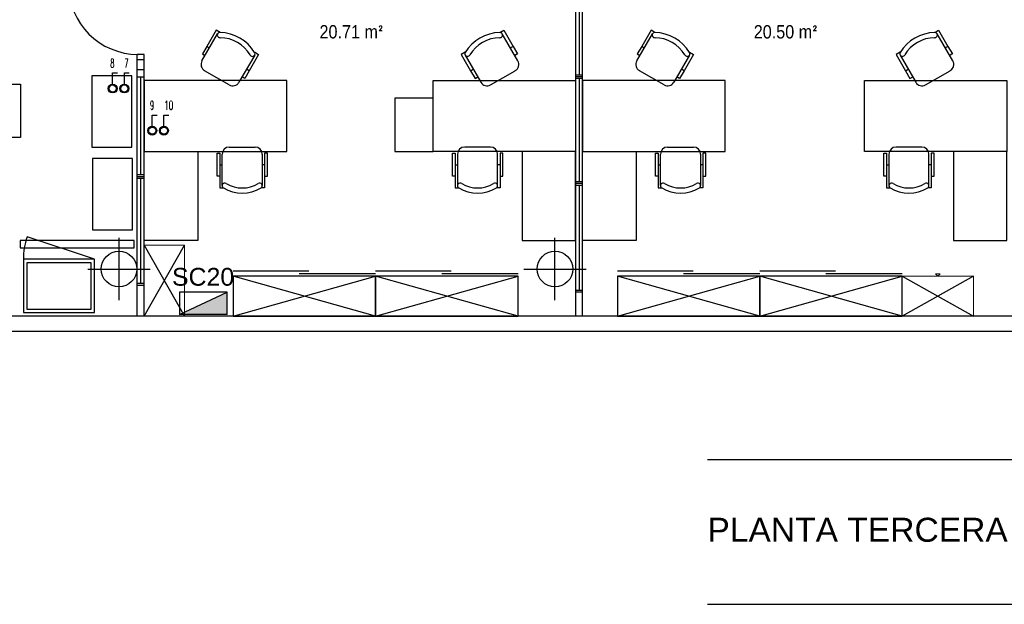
# Model space of a CAD drawing. Header units: metres. Extents: x -1 to 438, y -6 to 39.
# Tile 7 of 13: x 404.72 to 415.78, y 9.88 to 16.45. Entities that reach past the tile are written whole.
import ezdxf

# ---------------------------------------------------------------- set-up
doc = ezdxf.new("R2010")
doc.units = ezdxf.units.M
doc.linetypes.add('CONTINUA', pattern=[0])
for name, color, linetype, lineweight in [('INS P3  ELECTRICITAT ACTUAL', 7, 'CONTINUA', 25), ('P3  TEXT ACTUAL', 7, 'CONTINUA', 25), ('P3 MOBLES ACTUAL', 7, 'CONTINUA', 25), ('P3 MURS ACTUAL', 7, 'CONTINUA', 25)]:
    doc.layers.add(name, color=color, linetype=linetype, lineweight=lineweight)
doc.styles.add('ARIAL', font='arial.ttf')
doc.styles.add('COMPLEX', font='complex_.ttf')

# ---------------------------------------------------------------- blocks, each defined once
blk = doc.blocks.new('OBJETO_COMPLEJO_56')
at = {"layer": 'P3 MOBLES ACTUAL', "transparency": 33554687}
blk.add_lwpolyline([(403.931, 14.726), (403.931, 14.726), (403.931, 14.326), (403.331, 14.326), (403.331, 15.726), (404.731, 15.726), (404.731, 15.126), (404.331, 15.126), (404.331, 15.126)], dxfattribs=at)
blk.add_arc((404.331, 14.726), 0.4, 90, 180, dxfattribs=at)

msp = doc.modelspace()

# ---------------------------------------------------------------- hatches: boundary and pattern name
at = {"layer": 'INS P3  ELECTRICITAT ACTUAL', "transparency": 33554687}
msp.add_hatch(color=100, dxfattribs=at).paths.add_polyline_path([(407.052, 13.389), (406.517, 13.139), (407.052, 13.139)])
msp.add_hatch(color=100, dxfattribs=at).paths.add_polyline_path([(407.052, 13.389), (406.517, 13.139), (407.052, 13.139)])
msp.add_hatch(color=100, dxfattribs=at).paths.add_polyline_path([(407.052, 13.389), (406.517, 13.139), (407.052, 13.139)])

# ---------------------------------------------------------------- linework, layer by layer
at = {"layer": 'INS P3  ELECTRICITAT ACTUAL', "color": 180, "transparency": 33554687}
for p, q in [((406.517, 13.139), (407.052, 13.389)), ((407.052, 13.389), (406.517, 13.389)), ((406.517, 13.389), (406.517, 13.139)), ((406.517, 13.139), (407.052, 13.389)), ((407.052, 13.389), (406.517, 13.389)), ((406.517, 13.389), (406.517, 13.139)), ((406.517, 13.139), (407.052, 13.389)), ((407.052, 13.389), (406.517, 13.389)), ((406.517, 13.389), (406.517, 13.139)), ((407.052, 13.139), (407.052, 13.389)), ((407.052, 13.139), (407.052, 13.389)), ((407.052, 13.139), (407.052, 13.389)), ((407.052, 13.139), (406.517, 13.139)), ((407.052, 13.139), (406.517, 13.139)), ((407.052, 13.139), (406.517, 13.139))]:
    msp.add_line(p, q, dxfattribs=at)
for points in [[(405.765, 15.717), (405.765, 15.852), (405.819, 15.852)], [(405.897, 15.717), (405.897, 15.852), (405.951, 15.852)], [(406.21, 15.244), (406.21, 15.379), (406.264, 15.379)], [(406.341, 15.244), (406.341, 15.379), (406.395, 15.379)]]:
    msp.add_lwpolyline(points, dxfattribs=at)
for centre, radius in [((405.765, 15.677), 0.0501), ((405.765, 15.677), 0.0397), ((405.897, 15.677), 0.0501), ((405.897, 15.677), 0.0397), ((406.21, 15.204), 0.0501), ((406.21, 15.204), 0.0397), ((406.341, 15.204), 0.0501), ((406.341, 15.204), 0.0397)]:
    msp.add_circle(centre, radius, dxfattribs=at)
for centre, start, end in [((405.765, 15.677), 0, 180), ((405.897, 15.677), 0, 180), ((405.765, 15.677), 180, 0), ((405.897, 15.677), 180, 0), ((406.21, 15.204), 0, 180), ((406.21, 15.204), 180, 0), ((406.341, 15.204), 0, 180), ((406.341, 15.204), 180, 0)]:
    msp.add_arc(centre, 0.045, start, end, dxfattribs=at)
at = {"layer": 'P3 MOBLES ACTUAL', "color": 180, "transparency": 33554687}
for p, q in [((406.769, 15.987), (406.945, 16.293)), ((410.318, 15.987), (410.141, 16.293)), ((411.654, 15.987), (411.831, 16.293)), ((415.203, 15.987), (415.027, 16.293)), ((406.823, 16.151), (406.854, 16.134)), ((410.263, 16.151), (410.233, 16.134)), ((411.709, 16.151), (411.739, 16.134)), ((415.149, 16.151), (415.118, 16.134)), ((406.778, 16.062), (406.799, 16.05)), ((407.361, 16.053), (407.184, 15.747)), ((409.725, 16.053), (409.902, 15.747)), ((410.309, 16.062), (410.287, 16.05)), ((411.663, 16.062), (411.685, 16.05)), ((412.246, 16.053), (412.07, 15.747)), ((414.611, 16.053), (414.788, 15.747)), ((415.194, 16.062), (415.173, 16.05)), ((407.075, 15.717), (406.798, 15.877)), ((407.3, 15.876), (407.269, 15.894)), ((409.787, 15.876), (409.817, 15.894)), ((410.011, 15.717), (410.289, 15.877)), ((411.96, 15.717), (411.683, 15.877)), ((412.185, 15.876), (412.155, 15.894)), ((414.672, 15.876), (414.703, 15.894)), ((414.897, 15.717), (415.174, 15.877)), ((406.996, 14.586), (406.996, 14.939)), ((407.076, 15.019), (407.366, 15.019)), ((407.446, 14.939), (407.446, 14.586)), ((409.64, 14.939), (409.64, 14.586)), ((410.01, 15.019), (409.72, 15.019)), ((410.09, 14.586), (410.09, 14.939)), ((411.92, 14.586), (411.92, 14.939)), ((412, 15.019), (412.29, 15.019)), ((412.37, 14.939), (412.37, 14.586)), ((414.486, 14.939), (414.486, 14.586)), ((414.856, 15.019), (414.566, 15.019)), ((414.936, 14.586), (414.936, 14.939)), ((406.969, 14.819), (406.996, 14.819)), ((407.473, 14.819), (407.446, 14.819)), ((409.613, 14.819), (409.64, 14.819)), ((410.117, 14.819), (410.09, 14.819)), ((411.893, 14.819), (411.92, 14.819)), ((412.397, 14.819), (412.37, 14.819)), ((414.459, 14.819), (414.486, 14.819)), ((414.962, 14.819), (414.936, 14.819))]:
    msp.add_line(p, q, dxfattribs=at)
at = {"layer": 'P3 MOBLES ACTUAL', "transparency": 33554687}
for p, q in [((405.563, 13.759), (404.804, 14.01)), ((406.121, 13.919), (406.571, 13.119)), ((406.121, 13.119), (406.571, 13.919)), ((407.12, 13.629), (407.97, 13.629)), ((408.72, 13.629), (409.57, 13.629)), ((411.435, 13.629), (412.285, 13.629)), ((413.035, 13.629), (413.885, 13.629)), ((408.72, 13.119), (407.12, 13.569)), ((407.12, 13.119), (408.72, 13.569)), ((407.862, 13.599), (408.72, 13.599)), ((410.32, 13.119), (408.72, 13.569)), ((408.72, 13.119), (410.32, 13.569)), ((409.462, 13.599), (410.32, 13.599)), ((413.035, 13.119), (411.435, 13.569)), ((411.435, 13.119), (413.035, 13.569)), ((412.177, 13.599), (413.035, 13.599)), ((414.635, 13.119), (413.035, 13.569)), ((413.035, 13.119), (414.635, 13.569)), ((413.777, 13.599), (414.635, 13.599)), ((414.635, 13.569), (415.435, 13.119)), ((415.435, 13.569), (414.635, 13.119))]:
    msp.add_line(p, q, dxfattribs=at)
at = {"layer": 'P3 MOBLES ACTUAL', "color": 180, "transparency": 33554687}
for points in [[(406.972, 16.308), (406.928, 16.333), (406.823, 16.151), (406.773, 16.065), (406.804, 16.047)], [(410.114, 16.308), (410.158, 16.333), (410.263, 16.151), (410.313, 16.065), (410.283, 16.047)], [(411.857, 16.308), (411.814, 16.333), (411.709, 16.151), (411.659, 16.065), (411.689, 16.047)], [(415, 16.308), (415.044, 16.333), (415.149, 16.151), (415.199, 16.065), (415.168, 16.047)], [(407.361, 16.084), (407.405, 16.058), (407.3, 15.876), (407.25, 15.79), (407.219, 15.807)], [(409.726, 16.084), (409.682, 16.058), (409.787, 15.876), (409.837, 15.79), (409.867, 15.807)], [(412.246, 16.084), (412.29, 16.058), (412.185, 15.876), (412.135, 15.79), (412.105, 15.807)], [(414.611, 16.084), (414.567, 16.058), (414.672, 15.876), (414.722, 15.79), (414.753, 15.807)], [(406.969, 14.691), (406.939, 14.691), (406.939, 14.951), (406.969, 14.951), (406.969, 14.561), (407.009, 14.561)], [(407.473, 14.691), (407.504, 14.691), (407.504, 14.951), (407.473, 14.951), (407.473, 14.561), (407.433, 14.561)], [(409.613, 14.691), (409.583, 14.691), (409.583, 14.951), (409.613, 14.951), (409.613, 14.561), (409.654, 14.561)], [(410.117, 14.691), (410.148, 14.691), (410.148, 14.951), (410.117, 14.951), (410.117, 14.561), (410.077, 14.561)], [(411.893, 14.691), (411.863, 14.691), (411.863, 14.951), (411.893, 14.951), (411.893, 14.561), (411.934, 14.561)], [(412.397, 14.691), (412.428, 14.691), (412.428, 14.951), (412.397, 14.951), (412.397, 14.561), (412.357, 14.561)], [(414.459, 14.691), (414.428, 14.691), (414.428, 14.951), (414.459, 14.951), (414.459, 14.561), (414.499, 14.561)], [(414.962, 14.691), (414.993, 14.691), (414.993, 14.951), (414.962, 14.951), (414.962, 14.561), (414.922, 14.561)]]:
    msp.add_lwpolyline(points, dxfattribs=at)
at = {"layer": 'P3 MOBLES ACTUAL', "transparency": 33554687}
for points in [[(405.532, 15.019), (405.982, 15.019), (405.982, 15.819), (405.532, 15.819), (405.532, 15.019)], [(409.365, 15.569), (408.935, 15.569), (408.935, 14.969), (409.365, 14.969), (409.365, 15.569)], [(405.538, 14.091), (405.988, 14.091), (405.988, 14.891), (405.538, 14.891), (405.538, 14.091)], [(404.728, 13.968), (404.728, 13.888), (406.008, 13.888), (406.008, 13.968), (404.728, 13.968)], [(404.763, 13.159), (405.563, 13.159), (405.563, 13.759), (404.763, 13.759), (404.763, 13.159)], [(404.803, 13.199), (405.523, 13.199), (405.523, 13.719), (404.803, 13.719), (404.803, 13.199)], [(407.12, 13.119), (408.72, 13.119), (408.72, 13.569), (407.12, 13.569), (407.12, 13.119)], [(408.72, 13.119), (410.32, 13.119), (410.32, 13.569), (408.72, 13.569), (408.72, 13.119)], [(411.435, 13.119), (413.035, 13.119), (413.035, 13.569), (411.435, 13.569), (411.435, 13.119)], [(413.035, 13.119), (414.635, 13.119), (414.635, 13.569), (413.035, 13.569), (413.035, 13.119)]]:
    msp.add_lwpolyline(points, close=True, dxfattribs=at)
at = {"layer": 'P3 MOBLES ACTUAL', "color": 180, "transparency": 33554687}
for points in [[(406.121, 14.969), (407.721, 14.969), (407.721, 15.769), (406.121, 15.769), (406.121, 14.969)], [(410.965, 14.969), (409.365, 14.969), (409.365, 15.769), (410.965, 15.769), (410.965, 14.969)], [(411.045, 14.969), (412.645, 14.969), (412.645, 15.769), (411.045, 15.769), (411.045, 14.969)], [(415.811, 14.969), (414.211, 14.969), (414.211, 15.769), (415.811, 15.769), (415.811, 14.969)], [(406.721, 13.969), (406.121, 13.969), (406.121, 14.969), (406.721, 14.969), (406.721, 13.969)], [(410.365, 13.969), (410.965, 13.969), (410.965, 14.969), (410.365, 14.969), (410.365, 13.969)], [(411.645, 13.969), (411.045, 13.969), (411.045, 14.969), (411.645, 14.969), (411.645, 13.969)], [(415.211, 13.969), (415.811, 13.969), (415.811, 14.969), (415.211, 14.969), (415.211, 13.969)]]:
    msp.add_lwpolyline(points, close=True, dxfattribs=at)
at = {"layer": 'P3 MOBLES ACTUAL', "color": 180, "lineweight": 13, "transparency": 33554687}
for points in [[(406.571, 13.919), (406.571, 13.119), (406.121, 13.119), (406.121, 13.919), (406.571, 13.919)], [(406.571, 13.519), (406.596, 13.544), (406.596, 13.494), (406.571, 13.519)], [(414.635, 13.569), (415.435, 13.569), (415.435, 13.119), (414.635, 13.119), (414.635, 13.569)], [(415.035, 13.569), (415.01, 13.594), (415.06, 13.594), (415.035, 13.569)]]:
    msp.add_lwpolyline(points, close=True, dxfattribs=at)
at = {"layer": 'P3 MOBLES ACTUAL', "color": 180, "transparency": 33554687}
for centre, radius, start, end in [((406.971, 16.278), 0.03, 88.8525, 272.666), ((406.956, 15.832), 0.476, 31.8933, 88.1067), ((410.13, 15.832), 0.476, 91.8933, 148.1067), ((410.115, 16.278), 0.03, 267.334, 91.1475), ((411.857, 16.278), 0.03, 88.8525, 272.666), ((411.842, 15.832), 0.476, 31.8933, 88.1067), ((415.016, 15.832), 0.476, 91.8933, 148.1067), ((415, 16.278), 0.03, 267.334, 91.1475), ((406.969, 15.853), 0.395, 30.6158, 89.3842), ((410.118, 15.853), 0.395, 90.6158, 149.3842), ((411.854, 15.853), 0.395, 30.6158, 89.3842), ((415.003, 15.853), 0.395, 90.6158, 149.3842), ((407.335, 16.068), 0.03, 207.334, 31.1475), ((409.751, 16.068), 0.03, 148.8525, 332.666), ((412.221, 16.068), 0.03, 207.334, 31.1475), ((414.637, 16.068), 0.03, 148.8525, 332.666), ((406.838, 15.947), 0.08, 150, 240), ((410.249, 15.947), 0.08, 300, 30), ((411.723, 15.947), 0.08, 150, 240), ((415.134, 15.947), 0.08, 300, 30), ((407.115, 15.787), 0.08, 240, 330), ((409.971, 15.787), 0.08, 210, 300), ((412, 15.787), 0.08, 240, 330), ((414.857, 15.787), 0.08, 210, 300), ((407.076, 14.939), 0.08, 90, 180), ((407.366, 14.939), 0.08, 0, 90), ((409.72, 14.939), 0.08, 90, 180), ((410.01, 14.939), 0.08, 0, 90), ((412, 14.939), 0.08, 90, 180), ((412.29, 14.939), 0.08, 0, 90), ((414.566, 14.939), 0.08, 90, 180), ((414.856, 14.939), 0.08, 0, 90), ((407.026, 14.586), 0.03, 57.334, 236.1712), ((407.221, 14.9), 0.34, 238.2704, 301.7296), ((407.416, 14.586), 0.03, 303.8288, 122.666), ((409.67, 14.586), 0.03, 57.334, 236.1712), ((409.865, 14.9), 0.34, 238.2704, 301.7296), ((410.06, 14.586), 0.03, 303.8288, 122.666), ((411.95, 14.586), 0.03, 57.334, 236.1712), ((412.145, 14.9), 0.34, 238.2704, 301.7296), ((412.34, 14.586), 0.03, 303.8288, 122.666), ((414.516, 14.586), 0.03, 57.334, 236.1712), ((414.711, 14.9), 0.34, 238.2704, 301.7296), ((414.906, 14.586), 0.03, 303.8288, 122.666), ((407.221, 14.921), 0.418, 239.5867, 300.4133), ((409.865, 14.921), 0.418, 239.5867, 300.4133), ((412.145, 14.921), 0.418, 239.5867, 300.4133), ((414.711, 14.921), 0.418, 239.5867, 300.4133)]:
    msp.add_arc(centre, radius, start, end, dxfattribs=at)
at = {"layer": 'P3 MOBLES ACTUAL', "transparency": 33554687}
msp.add_arc((405.563, 13.759), 0.8, 161.7191, 180, dxfattribs=at)
at = {"layer": 'P3 MURS ACTUAL', "transparency": 33554687}
for p, q in [((410.965, 17.421), (410.965, 13.119)), ((411.045, 13.119), (411.045, 17.421)), ((411.005, 17.009), (411.005, 15.829)), ((406.041, 13.119), (406.041, 16.06)), ((406.121, 16.06), (406.041, 16.06)), ((406.121, 13.119), (406.121, 16.06)), ((406.121, 16), (406.041, 16)), ((406.121, 15.886), (406.041, 15.886)), ((411.045, 15.829), (410.965, 15.829)), ((406.121, 15.806), (406.041, 15.806)), ((406.081, 14.706), (406.081, 15.806)), ((411.045, 15.809), (410.965, 15.809)), ((411.045, 15.789), (410.965, 15.789)), ((411.005, 15.789), (411.005, 14.629)), ((406.121, 14.706), (406.041, 14.706)), ((406.121, 14.686), (406.041, 14.686)), ((406.121, 14.666), (406.041, 14.666)), ((406.081, 13.486), (406.081, 14.666)), ((411.045, 14.629), (410.965, 14.629)), ((411.045, 14.609), (410.965, 14.609)), ((411.045, 14.589), (410.965, 14.589)), ((411.005, 14.589), (411.005, 13.409)), ((406.121, 13.486), (406.041, 13.486)), ((406.121, 13.466), (406.041, 13.466)), ((411.045, 13.409), (410.965, 13.409)), ((411.045, 13.389), (410.965, 13.389)), ((405.4, 13.119), (398.297, 13.119)), ((423.715, 13.119), (405.4, 13.119)), ((424.313, 12.949), (397.703, 12.949))]:
    msp.add_line(p, q, dxfattribs=at)
at = {"layer": 'P3 MURS ACTUAL', "color": 180, "linetype": 'CONTINUA', "transparency": 33554687}
for p, q in [((405.837, 13.299), (405.837, 13.999)), ((410.734, 13.299), (410.734, 13.999)), ((405.487, 13.649), (406.187, 13.649)), ((410.384, 13.649), (411.084, 13.649))]:
    msp.add_line(p, q, dxfattribs=at)
at = {"layer": 'P3 MURS ACTUAL', "color": 180, "transparency": 33554687}
for p, q in [((412.447, 11.511), (424.317, 11.511)), ((412.447, 9.883), (424.317, 9.883))]:
    msp.add_line(p, q, dxfattribs=at)
at = {"layer": 'P3 MURS ACTUAL', "transparency": 33554687}
for centre in [(405.837, 13.649), (410.734, 13.649)]:
    msp.add_circle(centre, 0.2, dxfattribs=at)
msp.add_arc((406.051, 16.84), 0.78, 180, 270, dxfattribs=at)

# ---------------------------------------------------------------- block references
at = {"layer": 'P3 MOBLES ACTUAL', "transparency": 33554687}
msp.add_blockref('OBJETO_COMPLEJO_56', (0, 0), dxfattribs=at)

# ---------------------------------------------------------------- texts
at = {"layer": 'INS P3  ELECTRICITAT ACTUAL', "transparency": 33554687, "attachment_point": 7}
for s, insert, char_height, width, style in [('\\W0.50;8', (405.74, 15.912), 0.1, 0.07861, 'COMPLEX'), ('\\W0.50;7', (405.899, 15.912), 0.1, 0.07861, 'COMPLEX'), ('\\W0.50;9', (406.185, 15.439), 0.1, 0.07861, 'COMPLEX'), ('\\W0.60;10', (406.344, 15.439), 0.1, 0.15138, 'COMPLEX'), ('\\W1.00;SC20', (406.432, 13.459), 0.2, 0.80354, 'ARIAL'), ('\\W1.00;SC20', (406.432, 13.459), 0.2, 0.80354, 'ARIAL'), ('\\W1.00;SC20', (406.432, 13.459), 0.2, 0.80354, 'ARIAL')]:
    msp.add_mtext(s, dxfattribs=dict(at, insert=insert, char_height=char_height, width=width, style=style))
at = {"layer": 'P3  TEXT ACTUAL', "linetype": 'CONTINUA', "transparency": 33554687, "char_height": 0.15, "attachment_point": 8, "style": 'ARIAL'}
for s, insert, width in [('\\A1;{\\fArial|i0|b0;\\H0.150000;\\W0.867303;\\C180;20.71 m\\fISOCPEUR|i0|b0;²}\\P', (408.448, 16.237), 0.80298), ('\\A1;{\\fArial|i0|b0;\\H0.150000;\\W0.867303;\\C180;20.50 m\\fISOCPEUR|i0|b0;²}\\P', (413.326, 16.237), 0.80389)]:
    msp.add_mtext(s, dxfattribs=dict(at, insert=insert, width=width))
at = {"layer": 'P3 MURS ACTUAL', "color": 180, "transparency": 33554687, "insert": (412.447, 10.581), "char_height": 0.27, "width": 3.51922, "attachment_point": 7, "style": 'ARIAL'}
msp.add_mtext('\\W1.00;PLANTA TERCERA', dxfattribs=at)

doc.saveas('drawing.dxf')
